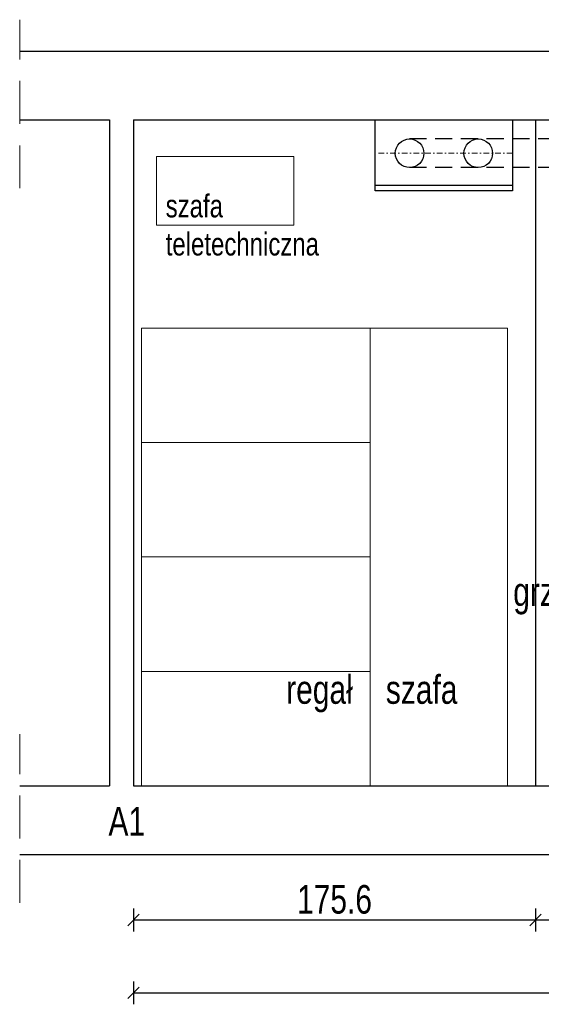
# Model space of a CAD drawing. Header units: inches. Extents: x 53216 to 117387, y -66787 to -22834.
# Tile 5 of 256: x 57885 to 58113, y -32281 to -31850. Entities that reach past the tile are written whole.
import ezdxf

# ---------------------------------------------------------------- set-up
doc = ezdxf.new("R2010")
doc.units = ezdxf.units.IN
doc.header["$MEASUREMENT"] = 0
doc.linetypes.add('DASHDOT', pattern=[1, 0.5, -0.25, 0, -0.25])
doc.linetypes.add('HIDDEN', pattern=[0.375, 0.25, -0.125])
doc.layers.get('0').update_dxf_attribs({"lineweight": 0})
doc.layers.get('Defpoints').update_dxf_attribs({"lineweight": 0})
for name, color, linetype, lineweight in [('## 08 Nawiew', 1, 'Continuous', 0), ('E--inst.elektr', 1, 'Continuous', 13), ('p--elewacja cienka', 251, 'Continuous', 0), ('p--numeracja rozwinięcie', 104, 'Continuous', 0), ('p--wymiary-1-50', 5, 'Continuous', 0), ('p--ściana rozwinięcie', 251, 'Continuous', 25)]:
    doc.layers.add(name, color=color, linetype=linetype, lineweight=lineweight)
doc.styles.add('1-50', font='arial.ttf', dxfattribs={"width": 0.75, "height": 12.5})
doc.styles.get("Standard").update_dxf_attribs({"font": 'arial.ttf', "width": 0.75})
doc.dimstyles.new('1-50', dxfattribs={"dimtxt": 12.5, "dimasz": 5, "dimexe": 5, "dimexo": 5, "dimgap": 0.09, "dimtad": 0, "dimdsep": 46, "dimtxsty": '1-50', "dimblk": 'OBLIQUE', "dimcen": 0.09, "dimadec": 0, "dimazin": 0, "dimtfac": 1, "dimtdec": 4, "dimtix": 1, "dimtmove": 2, "dimatfit": 3, "dimldrblk": 'OBLIQUE', "dimfxl": 5, "dimfxlon": 1, "dimtvp": 0.7, "dimtolj": 1, "dimtzin": 0, "dimarcsym": 0})

# ---------------------------------------------------------------- blocks, each defined once
blk = doc.blocks.new('_OBLIQUE')
at = {"color": 0, "linetype": 'ByBlock', "lineweight": -2}
for p, q in [((-0.5, -0.5), (0.5, 0.5)), ((0, 0), (0, 0))]:
    blk.add_line(p, q, dxfattribs=at)
blk = doc.blocks.new('*D2527')
at = {"layer": 'Defpoints', "color": 0}
for p in [(58793.65, -32185.15), (57935.15, -32248.78), (58793.65, -32275.64)]:
    blk.add_point(p, dxfattribs=at)
at = {"layer": 'p--wymiary-1-50', "color": 0, "lineweight": -2}
for p, q in [((57935.15, -32270.64), (57935.15, -32280.64)), ((58793.65, -32270.64), (58793.65, -32280.64)), ((57935.15, -32275.64), (58793.65, -32275.64))]:
    blk.add_line(p, q, dxfattribs=at)
at = {"layer": 'p--wymiary-1-50', "color": 0, "lineweight": -2, "xscale": 5, "yscale": 5, "zscale": 5, "rotation": 180}
blk.add_blockref('_OBLIQUE', (57935.15, -32275.64), dxfattribs=at)
at = {"layer": 'p--wymiary-1-50', "color": 0, "lineweight": -2, "xscale": 5, "yscale": 5, "zscale": 5}
blk.add_blockref('_OBLIQUE', (58793.65, -32275.64), dxfattribs=at)
at = {"layer": 'p--wymiary-1-50', "color": 0, "linetype": 'Continuous', "ltscale": 8, "insert": (58364.4, -32266.71), "char_height": 12.5, "attachment_point": 5, "style": '1-50'}
blk.add_mtext('\\A1;858.5', dxfattribs=at)
blk = doc.blocks.new('*D2533')
at = {"layer": 'Defpoints', "color": 0}
for p in [(57935.15, -32185.15), (58110.75, -32185.15), (58110.75, -32243.78)]:
    blk.add_point(p, dxfattribs=at)
at = {"layer": 'p--wymiary-1-50', "color": 0, "lineweight": -2}
for p, q in [((57935.15, -32238.78), (57935.15, -32248.78)), ((58110.75, -32238.78), (58110.75, -32248.78)), ((57935.15, -32243.78), (58110.75, -32243.78))]:
    blk.add_line(p, q, dxfattribs=at)
at = {"layer": 'p--wymiary-1-50', "color": 0, "lineweight": -2, "xscale": 5, "yscale": 5, "zscale": 5, "rotation": 180}
blk.add_blockref('_OBLIQUE', (57935.15, -32243.78), dxfattribs=at)
at = {"layer": 'p--wymiary-1-50', "color": 0, "lineweight": -2, "xscale": 5, "yscale": 5, "zscale": 5}
blk.add_blockref('_OBLIQUE', (58110.75, -32243.78), dxfattribs=at)
at = {"layer": 'p--wymiary-1-50', "color": 0, "linetype": 'Continuous', "ltscale": 8, "insert": (58022.95, -32234.85), "char_height": 12.5, "attachment_point": 5, "style": '1-50'}
blk.add_mtext('\\A1;175.6', dxfattribs=at)
blk = doc.blocks.new('*D2534')
at = {"layer": 'Defpoints', "color": 0}
for p in [(58110.75, -32185.15), (58364.4, -32185.15), (58364.4, -32243.78)]:
    blk.add_point(p, dxfattribs=at)
at = {"layer": 'p--wymiary-1-50', "color": 0, "lineweight": -2}
for p, q in [((58110.75, -32238.78), (58110.75, -32248.78)), ((58364.4, -32238.78), (58364.4, -32248.78)), ((58110.75, -32243.78), (58364.4, -32243.78))]:
    blk.add_line(p, q, dxfattribs=at)
at = {"layer": 'p--wymiary-1-50', "color": 0, "lineweight": -2, "xscale": 5, "yscale": 5, "zscale": 5, "rotation": 180}
blk.add_blockref('_OBLIQUE', (58110.75, -32243.78), dxfattribs=at)
at = {"layer": 'p--wymiary-1-50', "color": 0, "lineweight": -2, "xscale": 5, "yscale": 5, "zscale": 5}
blk.add_blockref('_OBLIQUE', (58364.4, -32243.78), dxfattribs=at)
at = {"layer": 'p--wymiary-1-50', "color": 0, "linetype": 'Continuous', "ltscale": 8, "insert": (58237.58, -32234.85), "char_height": 12.5, "attachment_point": 5, "style": '1-50'}
blk.add_mtext('\\A1;253.65', dxfattribs=at)

msp = doc.modelspace()

# ---------------------------------------------------------------- linework, layer by layer
at = {"layer": '## 08 Nawiew', "color": 5, "linetype": 'DASHDOT', "lineweight": 15, "ltscale": 5}
msp.add_line((58100.752, -31908.747), (58040.752, -31908.747), dxfattribs=at)
at = {"color": 192, "lineweight": 25}
for p, q in [((58040.752, -31925.147), (58040.752, -31894.147)), ((58100.752, -31894.147), (58100.752, -31925.147)), ((58100.752, -31922.855), (58040.752, -31922.855)), ((58100.752, -31925.147), (58040.752, -31925.147)), ((58100.752, -31925.147), (58040.752, -31925.147))]:
    msp.add_line(p, q, dxfattribs=at)
at = {"color": 192, "linetype": 'HIDDEN', "lineweight": 25, "ltscale": 30}
for p, q in [((58389.402, -31902.497), (58055.752, -31902.497)), ((58389.402, -31914.997), (58055.752, -31914.997))]:
    msp.add_line(p, q, dxfattribs=at)
at = {"color": 0, "linetype": 'HIDDEN', "ltscale": 75}
for points in [[(57885.403, -31924.03), (57885.403, -31850.365)], [(57885.403, -32236.292), (57885.403, -32162.627)]]:
    msp.add_lwpolyline(points, dxfattribs=at)
at = {"color": 192, "lineweight": 25}
for centre in [(58055.752, -31908.747), (58085.752, -31908.747)]:
    msp.add_circle(centre, 6.25, dxfattribs=at)
at = {"layer": 'E--inst.elektr', "linetype": 'Continuous', "ltscale": 25}
msp.add_lwpolyline([(57945.152, -31940.147), (58005.152, -31940.147), (58005.152, -31910.147), (57945.152, -31910.147)], close=True, dxfattribs=at)
at = {"layer": 'p--elewacja cienka', "lineweight": 5}
for p, q in [((57938.599, -32035.147), (58038.599, -32035.147)), ((57938.599, -32085.147), (58038.599, -32085.147)), ((57938.599, -32135.147), (58038.599, -32135.147))]:
    msp.add_line(p, q, dxfattribs=at)
for points in [[(58038.599, -31985.147), (57938.599, -31985.147), (57938.599, -32185.147), (58038.599, -32185.147)], [(58038.599, -32185.147), (58098.599, -32185.147), (58098.599, -31985.147), (58038.599, -31985.147)]]:
    msp.add_lwpolyline(points, close=True, dxfattribs=at)
at = {"layer": 'p--ściana rozwinięcie', "lineweight": 30, "ltscale": 35}
for p, q in [((57885.403, -31864.147), (58843.402, -31864.147)), ((57885.403, -31894.147), (57924.652, -31894.147)), ((57924.652, -31894.147), (57924.652, -32185.147)), ((57935.152, -31894.147), (57935.152, -32185.147)), ((57935.152, -31894.147), (58793.652, -31894.147)), ((58110.752, -31894.147), (58110.752, -32185.147)), ((57885.403, -32185.147), (57924.652, -32185.147)), ((57935.152, -32185.147), (58793.652, -32185.147)), ((57885.403, -32215.147), (58843.402, -32215.147))]:
    msp.add_line(p, q, dxfattribs=at)

# ---------------------------------------------------------------- texts
at = {"linetype": 'Continuous', "ltscale": 8, "char_height": 12.5, "width": 177.1707, "attachment_point": 3, "style": '1-50'}
for s, insert in [('grzejnik elektyczny\\P 250 W', (58210.939, -32094.067)), ('regał', (58030.951, -32136.817)), ('szafa', (58076.692, -32136.817))]:
    msp.add_mtext(s, dxfattribs=dict(at, insert=insert))
at = {"layer": 'E--inst.elektr', "linetype": 'HIDDEN', "ltscale": 25, "insert": (57949.2, -31926.753, 151.8), "char_height": 10, "attachment_point": 1}
msp.add_mtext('szafa \\Pteletechniczna', dxfattribs=at)
at = {"layer": 'p--numeracja rozwinięcie', "style": '1-50', "width": 0.75}
msp.add_text('A1', height=12.5, dxfattribs=at).set_placement((57924.191, -32206.949))

# ---------------------------------------------------------------- dimensions: what is measured, and where the dimension line sits
at = {"layer": 'p--wymiary-1-50', "color": 0}
for base, p1, p2, picture, middle in [((58793.652, -32275.643), (57935.152, -32248.781), (58793.652, -32185.147), '*D2527', (58364.402, -32266.709)), ((58110.752, -32243.781), (57935.152, -32185.147), (58110.752, -32185.147), '*D2533', (58022.952, -32234.847)), ((58364.402, -32243.781), (58110.752, -32185.147), (58364.402, -32185.147), '*D2534', (58237.577, -32234.847))]:
    dim = msp.add_linear_dim(base=base, p1=p1, p2=p2, dimstyle='1-50', override={"dimtxt": 12.5}, dxfattribs=at)
    dim.commit()
    dim.dimension.update_dxf_attribs({"geometry": picture, "text_midpoint": middle})

doc.saveas('drawing.dxf')
